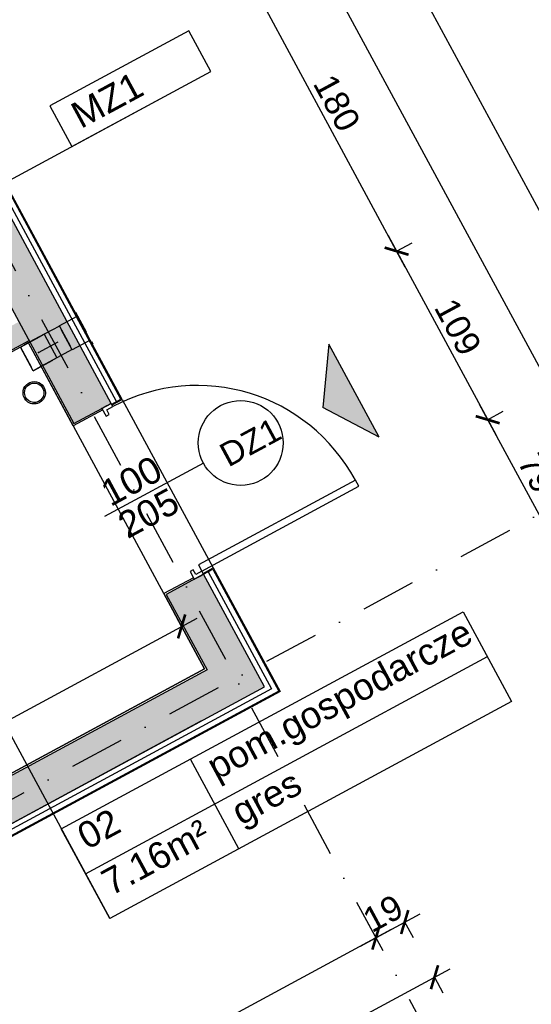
# Model space of a CAD drawing. Header units: millimetres. Extents: x -667476 to -405070, y -32043 to 330643.
# Tile 22 of 55: x -476647 to -473749, y 47903 to 53479. Entities that reach past the tile are written whole.
import ezdxf
from ezdxf.enums import TextEntityAlignment as Align

# ---------------------------------------------------------------- set-up
doc = ezdxf.new("R2010")
doc.units = ezdxf.units.MM
doc.header["$LTSCALE"] = 10
for name, pattern in [('B0301', [25, 12.5, -6.25, 0, -6.25]), ('DASHDOT', [25.4, 12.7, -6.35, 0, -6.35]), ('DASHED', [19.05, 12.7, -6.35])]:
    doc.linetypes.add(name, pattern=pattern)
for name, color, linetype in [('01-konstukcja', 7, 'Continuous'), ('01-warstwy scian', 252, 'Continuous'), ('02 - drzwi', 252, 'Continuous'), ('02 - drzwi widok', 252, 'Continuous'), ('02-element ponizej', 250, 'Continuous'), ('02-element powyzej', 250, 'DASHED'), ('03 - instalacje', 2, 'Continuous'), ('04 - hatch sciany', 250, 'Continuous'), ('05 - grafika', 251, 'Continuous'), ('05 - tekst 01', 1, 'Continuous'), ('05-grafika', 251, 'Continuous'), ('05-osie', 1, 'DASHDOT'), ('05-tekst', 1, 'Continuous'), ('05-wymiary', 3, 'Continuous')]:
    doc.layers.add(name, color=color, linetype=linetype)
doc.layers.add('05-powierzchnia', color=4, linetype='Continuous', plot=False)
doc.styles.add('1-100', font='arial.ttf', dxfattribs={"height": 200})
doc.styles.add('1-50', font='arial.ttf', dxfattribs={"height": 100})
doc.styles.get("Standard").update_dxf_attribs({"font": 'arial.ttf'})
doc.linetypes.add('BATTING', pattern='A,0.0001,-0.1,[134,ltypeshp.shx,S=0.1,R=0,X=-0.1,Y=0],-0.2,[134,ltypeshp.shx,S=0.1,R=180,X=0.1,Y=0],-0.1', length=0.4001)
doc.dimstyles.new('1-100', dxfattribs={"dimtxt": 140, "dimasz": 100, "dimexe": 100, "dimexo": 300, "dimgap": 30, "dimtad": 1, "dimdec": 0, "dimlfac": 0.1, "dimtxsty": 'Standard', "dimblk": 'ARCHTICK', "dimcen": 0.09, "dimdle": 100, "dimclre": 252, "dimadec": 0, "dimazin": 0, "dimtfac": 1, "dimtdec": 0, "dimtmove": 0, "dimatfit": 3, "dimfxl": 1, "dimfxlon": 1, "dimarcsym": 0})
doc.dimstyles.new('1-50', dxfattribs={"dimtxt": 100, "dimasz": 50, "dimexe": 100, "dimexo": 75, "dimgap": 30, "dimtad": 1, "dimdec": 0, "dimlfac": 0.1, "dimtxsty": 'Standard', "dimblk": 'ARCHTICK', "dimcen": 250, "dimdle": 30, "dimclre": 252, "dimadec": 0, "dimazin": 0, "dimtfac": 1, "dimtdec": 0, "dimtmove": 0, "dimatfit": 3, "dimfxl": 50, "dimfxlon": 1, "dimarcsym": 0})

# ---------------------------------------------------------------- blocks, each defined once
blk = doc.blocks.new('Symbol wejścia 13_12_2', base_point=(75241.53, 1545.62))
at = {"layer": '05 - grafika', "linetype": 'Continuous'}
blk.add_hatch(color=256, dxfattribs=at).paths.add_polyline_path([(75241.53, 1545.62), (75301.53, 1545.62), (75271.53, 1565.62)], flags=0)
at = {"layer": '05 - grafika'}
for p, q in [((75241.53, 1545.62), (75271.53, 1565.62)), ((75301.53, 1545.62), (75271.53, 1565.62)), ((75241.53, 1545.62), (75301.53, 1545.62))]:
    blk.add_line(p, q, dxfattribs=at)
blk = doc.blocks.new('Duct Straight 13_12')
at = {"layer": '02-element powyzej'}
for p, q in [((7.6, 7.6), (-7.6, 7.6)), ((-7.6, 7.6), (-7.6, -7.6)), ((7.6, -7.6), (7.6, 7.6)), ((-7.6, -7.6), (7.6, -7.6))]:
    blk.add_line(p, q, dxfattribs=at)
blk = doc.blocks.new('sciana1')
at = {"layer": '05-grafika'}
blk.add_lwpolyline([(595.5, 0), (0, 0), (0, -175.4), (595.5, -175.4)], close=True, dxfattribs=at)
at = {"layer": '05-tekst', "style": '1-50', "flags": 12}
blk.add_attdef('NAZWA_PRZEGRODY', (40.6, -133.4), '', height=100, dxfattribs=at)
blk = doc.blocks.new('_ArchTick')
at = {"color": 0, "linetype": 'ByBlock', "const_width": 0.15}
blk.add_lwpolyline([(-0.5, -0.5), (0.5, 0.5)], dxfattribs=at)
blk = doc.blocks.new('drzwi opis')
at = {"layer": '05-grafika'}
blk.add_lwpolyline([(423.9, 0), (0, 0)], dxfattribs=at)
blk.add_circle((584.2, 0), 160.3, dxfattribs=at)
at = {"layer": '05-tekst', "style": '1-50', "flags": 12}
for tag, p in [('SZEROKOSC', (36.3, 20.5)), ('NAZWA', (498.6, -59.8)), ('WYSOKOSC', (36.3, -116.9))]:
    blk.add_attdef(tag, p, '', height=100, dxfattribs=at)
blk = doc.blocks.new('jlkjlkjl')
at = {"layer": '05-grafika'}
blk.add_lwpolyline([(-615.7, 213.7), (1300.7, 213.7), (1300.7, -213.7), (-615.7, -213.7)], close=True, dxfattribs=at)
for points in [[(0, -213.7), (0, 213.7)], [(-615.7, 0), (1300.7, 0)]]:
    blk.add_lwpolyline(points, dxfattribs=at)
at = {"layer": '05-tekst', "style": '1-50', "flags": 12}
for tag, p in [('NR', (-563.8, 50.3)), ('POMIESZCZENIE', (53.1, 49.1)), ('POW', (-566.3, -167.7)), ('NAWIERZCHNIA', (53.4, -166.8))]:
    blk.add_attdef(tag, p, '', height=100, dxfattribs=at)
blk = doc.blocks.new('*D557')
at = {"layer": '05-wymiary', "color": 0, "lineweight": -2, "transparency": 16777216}
blk.add_line((-478817.4, 48373.9), (-475641.5, 50090.3), dxfattribs=at)
at = {"layer": '05-wymiary', "color": 252, "lineweight": -2, "transparency": 16777216}
for p, q in [((-475729.5, 50042.8), (-475777, 50130.8)), ((-478729.4, 48421.5), (-478776.9, 48509.5))]:
    blk.add_line(p, q, dxfattribs=at)
at = {"layer": 'Defpoints', "color": 0, "transparency": 16777216}
for p in [(-475729.5, 50042.8), (-475599.1, 49801.7), (-478599.1, 48180.4)]:
    blk.add_point(p, dxfattribs=at)
at = {"layer": '05-wymiary', "color": 0, "lineweight": -2, "transparency": 16777216, "xscale": 100, "yscale": 100, "zscale": 100}
for p, rotation in [((-475729.5, 50042.8), 28.38890749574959), ((-478729.4, 48421.5), 208.3889074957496)]:
    blk.add_blockref('_ArchTick', p, dxfattribs=dict(at, rotation=rotation))
at = {"layer": '05-wymiary', "color": 0, "transparency": 16777216, "insert": (-477277.7, 49321.5), "char_height": 140, "attachment_point": 5, "rotation": 28.3889}
blk.add_mtext('341', dxfattribs=at)
blk = doc.blocks.new('*D672')
at = {"layer": '05-wymiary', "color": 252, "lineweight": -2, "transparency": 16777216}
for p, q in [((-474628.7, 48279.4), (-474676.7, 48368.2)), ((-484560.9, 42911.5), (-484609, 43000.4))]:
    blk.add_line(p, q, dxfattribs=at)
at = {"layer": '05-wymiary', "color": 0, "lineweight": -2, "transparency": 16777216}
blk.add_line((-484649.4, 42864.8), (-474541.2, 48327.8), dxfattribs=at)
at = {"layer": 'Defpoints', "color": 0, "transparency": 16777216}
for p in [(-474629.1, 48280.3), (-474291.2, 47655.1), (-484223.5, 42287.2)]:
    blk.add_point(p, dxfattribs=at)
at = {"layer": '05-wymiary', "color": 0, "lineweight": -2, "transparency": 16777216, "xscale": 100, "yscale": 100, "zscale": 100}
for p, rotation in [((-474629.1, 48280.3), 28.38890749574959), ((-484561.4, 42912.4), 208.3889074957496)]:
    blk.add_blockref('_ArchTick', p, dxfattribs=dict(at, rotation=rotation))
at = {"layer": '05-wymiary', "color": 0, "transparency": 16777216, "insert": (-479643.5, 45685.6), "char_height": 140, "attachment_point": 5, "rotation": 28.3889}
blk.add_mtext('1129', dxfattribs=at)
blk = doc.blocks.new('*D673')
at = {"layer": '05-wymiary', "color": 0, "lineweight": -2, "transparency": 16777216}
blk.add_line((-474717.1, 48232.7), (-474378.4, 48415.8), dxfattribs=at)
at = {"layer": '05-wymiary', "color": 252, "lineweight": -2, "transparency": 16777216}
for p, q in [((-474628.7, 48279.4), (-474676.7, 48368.2)), ((-474466.9, 48369.1), (-474418.8, 48280.2))]:
    blk.add_line(p, q, dxfattribs=at)
at = {"layer": 'Defpoints', "color": 0, "transparency": 16777216}
for p in [(-475172.3, 49674.3), (-474466.4, 48368.2), (-474291.2, 47655.1)]:
    blk.add_point(p, dxfattribs=at)
at = {"layer": '05-wymiary', "color": 0, "lineweight": -2, "transparency": 16777216, "xscale": 100, "yscale": 100, "zscale": 100}
for p, rotation in [((-474466.4, 48368.2), 28.38890749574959), ((-474629.1, 48280.3), 208.3889074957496)]:
    blk.add_blockref('_ArchTick', p, dxfattribs=dict(at, rotation=rotation))
at = {"layer": '05-wymiary', "color": 0, "transparency": 16777216, "insert": (-474589.4, 48417.1), "char_height": 140, "attachment_point": 5, "rotation": 28.3889}
blk.add_mtext('19', dxfattribs=at)
blk = doc.blocks.new('*D674')
at = {"layer": '05-wymiary', "color": 0, "lineweight": -2, "transparency": 16777216}
blk.add_line((-484643.4, 42464.6), (-474209.6, 48103.5), dxfattribs=at)
at = {"layer": '05-wymiary', "color": 252, "lineweight": -2, "transparency": 16777216}
for p, q in [((-474298.1, 48056.8), (-474250.1, 47968)), ((-484555.9, 42513), (-484507.8, 42424.2))]:
    blk.add_line(p, q, dxfattribs=at)
at = {"layer": 'Defpoints', "color": 0, "transparency": 16777216}
for p in [(-475172.3, 49674.3), (-474297.6, 48055.9), (-485430, 44130.5)]:
    blk.add_point(p, dxfattribs=at)
at = {"layer": '05-wymiary', "color": 0, "lineweight": -2, "transparency": 16777216, "xscale": 100, "yscale": 100, "zscale": 100}
for p, rotation in [((-474297.6, 48055.9), 28.38890749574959), ((-484555.4, 42512.2), 208.3889074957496)]:
    blk.add_blockref('_ArchTick', p, dxfattribs=dict(at, rotation=rotation))
at = {"layer": '05-wymiary', "color": 0, "transparency": 16777216, "insert": (-479474.8, 45373.3), "char_height": 140, "attachment_point": 5, "rotation": 28.3889}
blk.add_mtext('1166', dxfattribs=at)
blk = doc.blocks.new('*D683')
at = {"layer": '05-wymiary', "color": 0, "lineweight": -2, "transparency": 16777216}
blk.add_line((-476841.3, 56477.4), (-475319.8, 53662.2), dxfattribs=at)
at = {"layer": '05-wymiary', "color": 252, "lineweight": -2, "transparency": 16777216}
for p, q in [((-476794.6, 56388.9), (-476705.8, 56437)), ((-475368.2, 53749.7), (-475279.4, 53797.7))]:
    blk.add_line(p, q, dxfattribs=at)
at = {"layer": 'Defpoints', "color": 0, "transparency": 16777216}
for p in [(-478347.6, 55549.6), (-475367.4, 53750.2), (-476921.2, 52910.4)]:
    blk.add_point(p, dxfattribs=at)
at = {"layer": '05-wymiary', "color": 0, "lineweight": -2, "transparency": 16777216, "xscale": 100, "yscale": 100, "zscale": 100}
for p, rotation in [((-476793.7, 56389.4), 118.3889074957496), ((-475367.4, 53750.2), 298.3889074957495)]:
    blk.add_blockref('_ArchTick', p, dxfattribs=dict(at, rotation=rotation))
at = {"layer": '05-wymiary', "color": 0, "transparency": 16777216, "insert": (-475991.2, 55118.1), "char_height": 140, "attachment_point": 5, "rotation": 298.3889}
blk.add_mtext('300', dxfattribs=at)
blk = doc.blocks.new('*D684')
at = {"layer": '05-wymiary', "color": 0, "lineweight": -2, "transparency": 16777216}
blk.add_line((-475414.9, 53838.2), (-474464.7, 52080), dxfattribs=at)
at = {"layer": '05-wymiary', "color": 252, "lineweight": -2, "transparency": 16777216}
for p, q in [((-475368.2, 53749.7), (-475279.4, 53797.7)), ((-474513.1, 52167.5), (-474424.3, 52215.5))]:
    blk.add_line(p, q, dxfattribs=at)
at = {"layer": 'Defpoints', "color": 0, "transparency": 16777216}
for p in [(-476921.2, 52910.4), (-474512.3, 52168), (-476066.1, 51328.2)]:
    blk.add_point(p, dxfattribs=at)
at = {"layer": '05-wymiary', "color": 0, "lineweight": -2, "transparency": 16777216, "xscale": 100, "yscale": 100, "zscale": 100}
for p, rotation in [((-475367.4, 53750.2), 118.3889074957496), ((-474512.3, 52168), 298.3889074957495)]:
    blk.add_blockref('_ArchTick', p, dxfattribs=dict(at, rotation=rotation))
at = {"layer": '05-wymiary', "color": 0, "transparency": 16777216, "insert": (-474850.5, 53007.3), "char_height": 140, "attachment_point": 5, "rotation": 298.3889}
blk.add_mtext('180', dxfattribs=at)
blk = doc.blocks.new('*D685')
at = {"layer": '05-wymiary', "color": 0, "lineweight": -2, "transparency": 16777216}
blk.add_line((-474559.8, 52256), (-473948.9, 51125.5), dxfattribs=at)
at = {"layer": '05-wymiary', "color": 252, "lineweight": -2, "transparency": 16777216}
for p, q in [((-474513.1, 52167.5), (-474424.3, 52215.5)), ((-473997.3, 51213), (-473908.4, 51261))]:
    blk.add_line(p, q, dxfattribs=at)
at = {"layer": 'Defpoints', "color": 0, "transparency": 16777216}
for p in [(-476066.1, 51328.2), (-473996.4, 51213.5), (-475550.2, 50373.7)]:
    blk.add_point(p, dxfattribs=at)
at = {"layer": '05-wymiary', "color": 0, "lineweight": -2, "transparency": 16777216, "xscale": 100, "yscale": 100, "zscale": 100}
for p, rotation in [((-474512.3, 52168), 118.3889074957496), ((-473996.4, 51213.5), 298.3889074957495)]:
    blk.add_blockref('_ArchTick', p, dxfattribs=dict(at, rotation=rotation))
at = {"layer": '05-wymiary', "color": 0, "transparency": 16777216, "insert": (-474165.1, 51739), "char_height": 140, "attachment_point": 5, "rotation": 298.3889}
blk.add_mtext('109', dxfattribs=at)
blk = doc.blocks.new('*D686')
at = {"layer": '05-wymiary', "color": 0, "lineweight": -2, "transparency": 16777216}
blk.add_line((-474043.9, 51301.4), (-473570.9, 50426.1), dxfattribs=at)
at = {"layer": '05-wymiary', "color": 252, "lineweight": -2, "transparency": 16777216}
for p, q in [((-473997.3, 51213), (-473908.4, 51261)), ((-473619.3, 50513.6), (-473530.4, 50561.6))]:
    blk.add_line(p, q, dxfattribs=at)
at = {"layer": 'Defpoints', "color": 0, "transparency": 16777216}
for p in [(-473618.4, 50514.1), (-475550.2, 50373.7), (-475172.3, 49674.3)]:
    blk.add_point(p, dxfattribs=at)
at = {"layer": '05-wymiary', "color": 0, "lineweight": -2, "transparency": 16777216, "xscale": 100, "yscale": 100, "zscale": 100}
for p, rotation in [((-473996.4, 51213.5), 118.3889074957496), ((-473618.4, 50514.1), 298.3889074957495)]:
    blk.add_blockref('_ArchTick', p, dxfattribs=dict(at, rotation=rotation))
at = {"layer": '05-wymiary', "color": 0, "transparency": 16777216, "insert": (-473718.1, 50912), "char_height": 140, "attachment_point": 5, "rotation": 298.3889}
blk.add_mtext('79', dxfattribs=at)
blk = doc.blocks.new('*D688')
at = {"layer": '05-wymiary', "color": 0, "lineweight": -2, "transparency": 16777216}
blk.add_line((-477031.3, 57666.6), (-473308.5, 50778.2), dxfattribs=at)
at = {"layer": '05-wymiary', "color": 252, "lineweight": -2, "transparency": 16777216}
for p, q in [((-476982.8, 57579.1), (-477071.7, 57531.1)), ((-473355.1, 50866.7), (-473444, 50818.6))]:
    blk.add_line(p, q, dxfattribs=at)
at = {"layer": 'Defpoints', "color": 0, "transparency": 16777216}
for p in [(-475851.7, 58190.4), (-472224, 51478), (-473356, 50866.2)]:
    blk.add_point(p, dxfattribs=at)
at = {"layer": '05-wymiary', "color": 0, "lineweight": -2, "transparency": 16777216, "xscale": 100, "yscale": 100, "zscale": 100}
for p, rotation in [((-476983.7, 57578.6), 118.3889074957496), ((-473356, 50866.2), 298.3889074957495)]:
    blk.add_blockref('_ArchTick', p, dxfattribs=dict(at, rotation=rotation))
at = {"layer": '05-wymiary', "color": 0, "transparency": 16777216, "insert": (-475080.5, 54270.7), "char_height": 140, "attachment_point": 5, "rotation": 298.3889}
blk.add_mtext('763', dxfattribs=at)
blk = doc.blocks.new('*D689')
at = {"layer": '05-wymiary', "color": 0, "lineweight": -2, "transparency": 16777216}
blk.add_line((-473403.6, 50954.2), (-473220.5, 50615.5), dxfattribs=at)
at = {"layer": '05-wymiary', "color": 252, "lineweight": -2, "transparency": 16777216}
for p, q in [((-473355.1, 50866.7), (-473444, 50818.6)), ((-473268.9, 50703), (-473180.1, 50751))]:
    blk.add_line(p, q, dxfattribs=at)
at = {"layer": 'Defpoints', "color": 0, "transparency": 16777216}
for p in [(-472224, 51478), (-473268.1, 50703.4), (-475172.3, 49674.3)]:
    blk.add_point(p, dxfattribs=at)
at = {"layer": '05-wymiary', "color": 0, "lineweight": -2, "transparency": 16777216, "xscale": 100, "yscale": 100, "zscale": 100}
for p, rotation in [((-473356, 50866.2), 118.3889074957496), ((-473268.1, 50703.4), 298.3889074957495)]:
    blk.add_blockref('_ArchTick', p, dxfattribs=dict(at, rotation=rotation))
at = {"layer": '05-wymiary', "color": 0, "transparency": 16777216, "insert": (-473219.2, 50826.5), "char_height": 140, "attachment_point": 5, "rotation": 298.3889}
blk.add_mtext('18', dxfattribs=at)
blk = doc.blocks.new('*D690')
at = {"layer": '05-wymiary', "color": 0, "lineweight": -2, "transparency": 16777216}
blk.add_line((-476748.7, 58029.6), (-472850, 50815.7), dxfattribs=at)
at = {"layer": '05-wymiary', "color": 252, "lineweight": -2, "transparency": 16777216}
for p, q in [((-476702.1, 57941.1), (-476613.2, 57989.1)), ((-472898.4, 50903.2), (-472809.6, 50951.2))]:
    blk.add_line(p, q, dxfattribs=at)
at = {"layer": 'Defpoints', "color": 0, "transparency": 16777216}
for p in [(-478975.9, 56712.2), (-472897.6, 50903.7), (-475172.3, 49674.3)]:
    blk.add_point(p, dxfattribs=at)
at = {"layer": '05-wymiary', "color": 0, "lineweight": -2, "transparency": 16777216, "xscale": 100, "yscale": 100, "zscale": 100}
for p, rotation in [((-476701.2, 57941.6), 118.3889074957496), ((-472897.6, 50903.7), 298.3889074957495)]:
    blk.add_blockref('_ArchTick', p, dxfattribs=dict(at, rotation=rotation))
at = {"layer": '05-wymiary', "color": 0, "transparency": 16777216, "insert": (-474710.1, 54470.9), "char_height": 140, "attachment_point": 5, "rotation": 298.3889}
blk.add_mtext('800', dxfattribs=at)

msp = doc.modelspace()

# ---------------------------------------------------------------- hatches: boundary and pattern name
at = {"layer": '04 - hatch sciany'}
h = msp.add_hatch(color=256, dxfattribs=at)
h.dxf.hatch_style = 1
h.paths.add_polyline_path([(-476128, 51306.1), (-476947.5, 52822.3), (-477158.6, 52708.2), (-476339.2, 51192)])
h.paths.add_polyline_path([(-475260.3, 49700.6), (-475605, 50338.4), (-475816.2, 50224.3), (-475585.6, 49797.6), (-485306.7, 44543.9), (-485537.3, 44970.5), (-485748.5, 44856.4), (-485403.8, 44218.6), (-483569.6, 45209.9), (-483569.6, 45209.9), (-483437.6, 45281.2), (-483437.6, 45281.2), (-477235.4, 48633.2), (-477103.5, 48704.5), (-477103.5, 48704.5)])
h.paths.add_polyline_path([(-486060.3, 45938.2), (-486879.8, 47454.5), (-487090.9, 47340.4), (-486271.5, 45824.1)])
h.paths.add_polyline_path([(-478614.7, 55907.2), (-478693.9, 55864.4), (-478765.2, 55996.3), (-478686, 56039.1), (-479002.2, 56624.1), (-479325.9, 56449.2), (-479211.8, 56238), (-479099.2, 56298.9), (-478646.8, 55461.8), (-478435.7, 55575.9)])
h.paths.add_polyline_path([(-488829.4, 50557.1), (-488750.2, 50599.9), (-488678.9, 50468), (-488758.1, 50425.2), (-488579.1, 50093.9), (-488367.9, 50208.1), (-488820.3, 51045.1), (-488707.7, 51106), (-488821.8, 51317.1), (-489145.6, 51142.2)])
h = msp.add_hatch(color=256, dxfattribs=at)
h.dxf.hatch_style = 1
h.paths.add_polyline_path([(-486371.7, 46514.5), (-486314.7, 46408.9), (-483077.2, 48158.6), (-483134.3, 48264.1)])
h.paths.add_polyline_path([(-483134.3, 48264.1), (-483077.2, 48158.6), (-479910.2, 49870.2), (-479967.2, 49975.8)])
h.paths.add_polyline_path([(-479967.2, 49975.8), (-479910.2, 49870.2), (-479716.6, 49974.8), (-478708.7, 48109.8), (-478603.1, 48166.8), (-479611.1, 50031.9), (-476593.6, 51662.7), (-476650.6, 51768.2)])

# ---------------------------------------------------------------- linework, layer by layer
at = {"layer": '01-konstukcja'}
msp.add_lwpolyline([(-476128, 51306.1), (-476947.5, 52822.3), (-477158.6, 52708.2), (-476339.2, 51192)], close=True, dxfattribs=at)
msp.add_lwpolyline([(-477103.5, 48704.5), (-475260.3, 49700.6), (-475605, 50338.4), (-475816.2, 50224.3), (-475585.6, 49797.6), (-485306.7, 44543.9), (-485537.3, 44970.5), (-485748.5, 44856.4), (-485403.8, 44218.6), (-483437.6, 45281.2)], dxfattribs=at)
at = {"layer": '01-warstwy scian'}
for p, q in [((-476180.8, 51277.6), (-476136.8, 51301.4)), ((-476154.4, 51291.9), (-476180.8, 51277.6)), ((-475657.8, 50309.9), (-475613.8, 50333.6)), ((-475631.4, 50324.1), (-475657.8, 50309.9)), ((-477103.5, 48704.5), (-475618.4, 49507.1))]:
    msp.add_line(p, q, dxfattribs=at)
for points in [[(-476123.3, 51297.3), (-476066.1, 51328.2), (-476921.2, 52910.4), (-477198.3, 52760.7)], [(-476125.7, 51301.7), (-476072.9, 51330.2), (-476923.2, 52903.6), (-477196, 52756.3)], [(-479611.1, 50031.9), (-476593.6, 51662.7)], [(-476176.1, 51268.8), (-476343.2, 51178.5), (-476597.6, 51649.1), (-479597.5, 50027.8)], [(-475607.4, 50342.8), (-475550.2, 50373.7), (-475172.3, 49674.3), (-485430, 44130.5), (-485808, 44829.9), (-485750.8, 44860.8)], [(-475605, 50338.4), (-475552.3, 50366.9), (-475179, 49676.3), (-485428, 44137.3), (-485801.2, 44827.9), (-485748.5, 44856.4)], [(-475662.6, 50318.7), (-475829.7, 50228.3), (-475599.1, 49801.7), (-478599.1, 48180.4), (-479597.5, 50027.8)]]:
    msp.add_lwpolyline(points, dxfattribs=at)
at = {"layer": '01-warstwy scian', "linetype": 'BATTING', "ltscale": 7}
for points in [[(-476099.3, 51316), (-476935.4, 52863), (-477172.9, 52734.6)], [(-475578.7, 50352.7), (-475219.7, 49688.5), (-485415.9, 44177.9), (-485774.9, 44842.2)]]:
    msp.add_lwpolyline(points, dxfattribs=at)
at = {"layer": '02 - drzwi'}
for p, q in [((-476128, 51306.1), (-476180.8, 51277.6)), ((-476118.5, 51288.5), (-476128, 51306.1)), ((-476180.8, 51277.6), (-476157.1, 51233.6)), ((-476153.7, 51269.5), (-476118.5, 51288.5)), ((-476139.5, 51243.1), (-476153.7, 51269.5)), ((-476157.1, 51233.6), (-476139.5, 51243.1)), ((-474745, 50871.4), (-475633.6, 50391.2)), ((-474726, 50836.2), (-474745, 50871.4)), ((-475614.6, 50356), (-474726, 50836.2)), ((-475664, 50363.4), (-475681.6, 50353.9)), ((-475649.7, 50337), (-475664, 50363.4)), ((-475614.6, 50356), (-475649.7, 50337)), ((-475633.6, 50391.2), (-475614.6, 50356)), ((-475605, 50338.4), (-475614.6, 50356)), ((-475681.6, 50353.9), (-475657.8, 50309.9)), ((-475657.8, 50309.9), (-475605, 50338.4))]:
    msp.add_line(p, q, dxfattribs=at)
for p in [(-476180.8, 51277.6), (-476180.8, 51277.6), (-476180.8, 51277.6), (-475657.8, 50309.9), (-475657.8, 50309.9), (-475657.8, 50309.9)]:
    msp.add_point(p, dxfattribs=at)
at = {"layer": '02 - drzwi widok'}
msp.add_ellipse((-475654.3, 50349.3), major_axis=(308.4, 1014.1), ratio=0.975793, start_param=-0.766526, end_param=0.766526, dxfattribs=at)
at = {"layer": '02-element ponizej'}
msp.add_line((-476066.1, 51328.2), (-475550.2, 50373.7), dxfattribs=at)
at = {"layer": '02-element powyzej'}
for p, q in [((-476332.8, 51821.8), (-476330.2, 51823.2)), ((-476235.8, 51642.3), (-476332.8, 51821.8)), ((-476330.2, 51823.2), (-476233.2, 51643.7)), ((-476422.1, 51745.1), (-476321, 51799.8)), ((-476321, 51799.8), (-476247.7, 51664.3)), ((-476642.5, 51624.9), (-476508.7, 51697.1)), ((-476508.7, 51697.1), (-476642.5, 51624.9)), ((-476421.6, 51744.2), (-476508.7, 51697.1)), ((-476348.9, 51609.6), (-476422.1, 51745.1)), ((-476421.6, 51744.2), (-476349.4, 51610.5)), ((-476421.6, 51744.2), (-476349.4, 51610.5)), ((-476539.5, 51594.1), (-476385.5, 51677.3)), ((-476247.7, 51664.3), (-476348.9, 51609.6)), ((-476233.2, 51643.7), (-476235.8, 51642.3)), ((-476642.5, 51624.9), (-476570.2, 51491.1)), ((-476349.4, 51610.5), (-476436.5, 51563.4)), ((-476570.2, 51491.1), (-476436.5, 51563.4)), ((-476436.5, 51563.4), (-476570.2, 51491.1))]:
    msp.add_line(p, q, dxfattribs=at)
msp.add_point((-476539.5, 51594.1), dxfattribs=at)
at = {"layer": '03 - instalacje', "extrusion": (0, 0, -1)}
for major_axis, start_param, end_param in [((-60.8, 18.2), -0.473995, 2.667597), ((-60.8, 18.2), -0.473995, 2.667597), ((-52.7, 15.7), -0.473995, 2.667597), ((-60.8, 18.2), 2.667597, 5.80919), ((-60.8, 18.2), 2.667597, 5.80919), ((-52.7, 15.7), 2.667597, 5.80919)]:
    msp.add_ellipse((-476564.3, 51365.9), major_axis=major_axis, ratio=1, start_param=start_param, end_param=end_param, dxfattribs=at)
at = {"layer": '05-osie', "linetype": 'B0301', "ltscale": 2.5}
for p, q in [((-474291.2, 47655.1), (-480307.9, 58787.8)), ((-472224, 51478), (-488252.2, 42815.6))]:
    msp.add_line(p, q, dxfattribs=at)
at = {"layer": '05-powierzchnia'}
msp.add_lwpolyline([(-478599.1, 48180.4), (-475599.1, 49801.7), (-476597.6, 51649.1), (-479597.5, 50027.8)], close=True, dxfattribs=at)

# ---------------------------------------------------------------- block references
at = {"layer": '02-element powyzej', "xscale": -9.999999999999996, "yscale": 9.999999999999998, "zscale": 999.9999999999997, "rotation": 298.3889074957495}
msp.add_blockref('Duct Straight 13_12', (-476539.5, 51594.1), dxfattribs=at)
at = {"layer": '05 - grafika', "xscale": 9.999999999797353, "yscale": 9.999999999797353, "zscale": 9.999999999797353, "rotation": 118.3889074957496}
msp.add_blockref('Symbol wejścia 13_12_2', (-474610.8, 51113.9), dxfattribs=at)
at = {"layer": '05-tekst'}
ref = msp.add_blockref('sciana1', (-476475.5, 52991.8), dxfattribs=dict(at, xscale=1.5, yscale=1.5, zscale=1.5, rotation=28.38890749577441))
ref.add_attrib('NAZWA_PRZEGRODY', 'MZ1', (-476300.3, 52858.9), dxfattribs={"height": 150, "rotation": 28.3889, "style": '1-100'})
ref = msp.add_blockref('drzwi opis', (-476165.8, 50665.3), dxfattribs=dict(at, xscale=1.5, yscale=1.5, zscale=1.5, rotation=28.38890749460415))
ref.add_attrib('NAZWA', 'DZ1', (-475465.2, 50942), dxfattribs={"layer": '05 - tekst 01', "height": 135, "rotation": 28.3889, "style": '1-50'})
ref.add_attrib('SZEROKOSC', '100', (-476132.5, 50718.2), dxfattribs={"layer": '05 - tekst 01', "height": 150, "rotation": 28.3889, "style": '1-50'})
ref.add_attrib('WYSOKOSC', '205', (-476036, 50536.2), dxfattribs={"layer": '05 - tekst 01', "height": 150, "rotation": 28.3889, "style": '1-50'})
ref = msp.add_blockref('jlkjlkjl', (-475542.7, 49037.2), dxfattribs=dict(at, xscale=1.350067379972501, yscale=1.350067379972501, zscale=1.350067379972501, rotation=28.38890749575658))
ref.add_attrib('POW', '7.16m²', dxfattribs={"layer": '05 - tekst 01', "height": 150, "rotation": 28.3889, "style": '1-50'}).set_placement((-476107.7, 48474.6), align=Align.BOTTOM_LEFT)
ref.add_attrib('NR', '02', dxfattribs={"layer": '05 - tekst 01', "height": 150, "rotation": 28.3889, "style": '1-50'}).set_placement((-476244.6, 48735), align=Align.BOTTOM_LEFT)
ref.add_attrib('NAWIERZCHNIA', 'gres', dxfattribs={"layer": '05 - tekst 01', "height": 150, "rotation": 28.3889, "style": '1-50'}).set_placement((-475372.1, 48873.4), align=Align.BOTTOM_LEFT)
ref.add_attrib('POMIESZCZENIE', 'pom.gospodarcze', dxfattribs={"layer": '05 - tekst 01', "height": 150, "rotation": 28.3889, "style": '1-50'}).set_placement((-475511.1, 49129.6), align=Align.BOTTOM_LEFT)

# ---------------------------------------------------------------- dimensions: what is measured, and where the dimension line sits
at = {"layer": '05-wymiary'}
for base, p1, p2, angle, picture, middle in [((-473356, 50866.2), (-475851.7, 58190.4), (-472224, 51478), 298.3889, '*D688', (-475080.5, 54270.7)), ((-475367.4, 53750.2), (-478347.6, 55549.6), (-476921.2, 52910.4), 298.3889, '*D683', (-475991.2, 55118.1)), ((-474512.3, 52168), (-476921.2, 52910.4), (-476066.1, 51328.2), 298.3889, '*D684', (-474850.5, 53007.3)), ((-473996.4, 51213.5), (-476066.1, 51328.2), (-475550.2, 50373.7), 298.3889, '*D685', (-474165.1, 51739)), ((-473618.4, 50514.1), (-475550.2, 50373.7), (-475172.3, 49674.3), 298.3889, '*D686', (-473718.1, 50912)), ((-474629.1, 48280.3), (-484223.5, 42287.2), (-474291.2, 47655.1), 28.3889, '*D672', (-479643.5, 45685.6))]:
    dim = msp.add_linear_dim(base=base, p1=p1, p2=p2, angle=angle, dimstyle='1-100', override={"dimtmove": 1}, dxfattribs=at)
    dim.commit()
    dim.dimension.update_dxf_attribs({"geometry": picture, "text_midpoint": middle})
for base, p1, p2, angle, picture, middle in [((-472897.6, 50903.7), (-478975.9, 56712.2), (-475172.3, 49674.3), 298.3889, '*D690', (-474710.1, 54470.9)), ((-475729.5, 50042.8), (-478599.1, 48180.4), (-475599.1, 49801.7), 28.3889, '*D557', (-477277.7, 49321.5)), ((-474297.6, 48055.9), (-485430, 44130.5), (-475172.3, 49674.3), 28.3889, '*D674', (-479474.8, 45373.3))]:
    dim = msp.add_linear_dim(base=base, p1=p1, p2=p2, angle=angle, dimstyle='1-100', dxfattribs=at)
    dim.commit()
    dim.dimension.update_dxf_attribs({"geometry": picture, "text_midpoint": middle})
for base, p1, angle, picture, middle in [((-473268.0526, 50703.4333), (-472224.0355, 51477.9594), 298.3889, '*D689', (-473308.4662, 50778.2113)), ((-474466.3842, 48368.2186), (-474291.2465, 47655.0565), 28.3889, '*D673', (-474541.1621, 48327.805))]:
    dim = msp.add_linear_dim(base=base, p1=p1, p2=(-475172.2582, 49674.3096), angle=angle, dimstyle='1-100', override={"dimtmove": 1}, dxfattribs=at)
    dim.commit()
    dim.dimension.update_dxf_attribs({"geometry": picture, "text_midpoint": middle, "dimtype": 160})

# ---------------------------------------------------------------- leaders
at = {"layer": '05 - grafika'}
for points, override in [([(-477081.7, 52365), (-476196.1, 52843.7), (-475826.5, 53043.4)], {"dimgap": 100, "dimtad": 0, "dimldrblk": 'Dot'}), ([(-476875, 49754.2), (-476136.7, 48388.1)], {"dimasz": 100, "dimgap": 100, "dimtad": 0, "dimldrblk": 'Dot'})]:
    msp.add_leader(points, dimstyle='1-50', override=override, dxfattribs=at)

doc.saveas('drawing.dxf')
